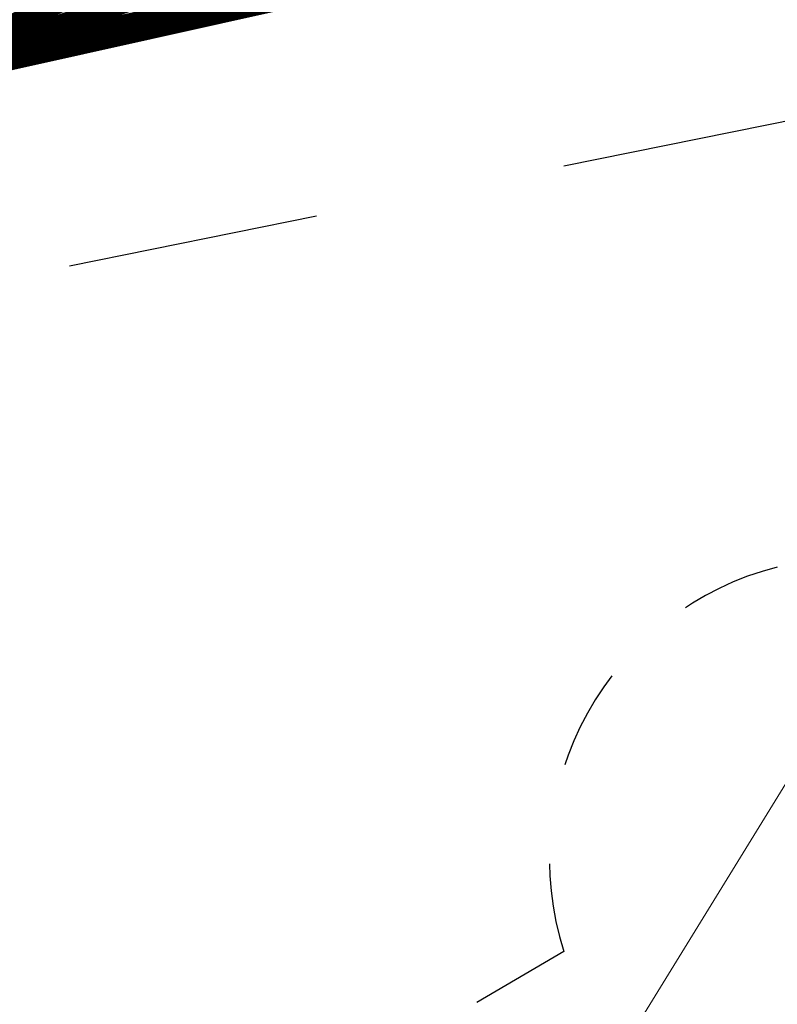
# Model space of a CAD drawing. Extents: x 5459245 to 5462690, y 5971016 to 5972523.
# Tile 72 of 136: x 5462438.86 to 5462442.61, y 5972216.91 to 5972221.79. Entities that reach past the tile are written whole.
import ezdxf

# ---------------------------------------------------------------- set-up
doc = ezdxf.new("R2010")
doc.units = 0
doc.linetypes.add('8', pattern=[0.5, 0.25, -0.25])
doc.layers.get('0').update_dxf_attribs({"linetype": 'CONTINUOUS', "lineweight": 13})
for name, color, linetype, lineweight in [('A_LINIE MDCP_NIEPRZEKRACZLNA LINIA ZABUDOWY', 1, 'CONTINUOUS', 0), ('A_LINIE PZT', 7, 'CONTINUOUS', 13), ('A_MAŁA ARCHITEKTURA', 195, 'CONTINUOUS', 9), ('A_SKARPY PROJEKTOWANE', 7, 'CONTINUOUS', 20)]:
    doc.layers.add(name, color=color, linetype=linetype, lineweight=lineweight)

# ---------------------------------------------------------------- blocks, each defined once
blk = doc.blocks.new('MEGA')
at = {"layer": 'A_MAŁA ARCHITEKTURA', "linetype": '8', "lineweight": 25, "ltscale": 2}
blk.add_line((5462446.232, 5972221.1159), (5462444.2854, 5972222.1463), dxfattribs=at)
at = {"layer": 'A_MAŁA ARCHITEKTURA'}
blk.add_line((5462447.9548, 5972220.615), (5462444.5612, 5972220.615), dxfattribs=at)
at = {"layer": 'A_MAŁA ARCHITEKTURA', "linetype": '8', "lineweight": 25, "ltscale": 2}
blk.add_arc((5462447.3654, 5972220.1412), 1.4949, 45.7356, 139.3069, dxfattribs=at)

msp = doc.modelspace()

# ---------------------------------------------------------------- linework, layer by layer
at = {"const_width": 0.1}
msp.add_lwpolyline([(5462434.8041, 5972210.0012), (5462429.2067, 5972209.6338), (5462432.19, 5972224.99), (5462453.7094, 5972229.1889), (5462456.2958, 5972229.6936), (5462438.1697, 5972221.4701), (5462438.1697, 5972221.4701)], close=True, dxfattribs=at)
at = {"layer": 'A_LINIE MDCP_NIEPRZEKRACZLNA LINIA ZABUDOWY', "linetype": '8', "lineweight": 30, "ltscale": 5}
msp.add_lwpolyline([(5462393.9865, 5972110.7456), (5462445.4181, 5972098.9868), (5462450.4579, 5972121.2041), (5462448.6049, 5972152.2649), (5462448.4212, 5972167.2594), (5462449.9983, 5972179.841), (5462452.1556, 5972190.8422), (5462455.3827, 5972201.6229), (5462459.5024, 5972212.2119), (5462463.4418, 5972219.2358), (5462467.4115, 5972225.6425), (5462467.2858, 5972226.2646), (5462435.4792, 5972219.834), (5462431.2374, 5972198.238), (5462411.0393, 5972160.8338)], close=True, dxfattribs=at)
at = {"layer": 'A_LINIE PZT', "const_width": 0.15}
msp.add_lwpolyline([(5462448.0559, 5972198.2665), (5462453.8996, 5972203.3063), (5462457.8288, 5972213.5804), (5462461.5121, 5972218.9819), (5462455.1083, 5972225.2423), (5462438.1697, 5972221.4701), (5462434.8041, 5972210.0012), (5462434.8041, 5972210.0012)], close=True, dxfattribs=at)
at = {"layer": 'A_SKARPY PROJEKTOWANE', "const_width": 0.1}
msp.add_lwpolyline([(5462461.5121, 5972218.9819), (5462455.1083, 5972225.2423), (5462438.1697, 5972221.4701), (5462438.1697, 5972221.4701), (5462456.2958, 5972229.6936), (5462456.2958, 5972229.6936), (5462461.5121, 5972218.9819)], close=True, dxfattribs=at)
msp.add_lwpolyline([(5462438.1697, 5972221.4701), (5462455.8477, 5972227.3255)], dxfattribs=at)

# ---------------------------------------------------------------- block references
at = {"layer": 'A_MAŁA ARCHITEKTURA', "color": 6, "rotation": 58.39971502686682}
msp.add_blockref('MEGA', (7686859.5945, -1809666.1669), dxfattribs=at)

doc.saveas('drawing.dxf')
